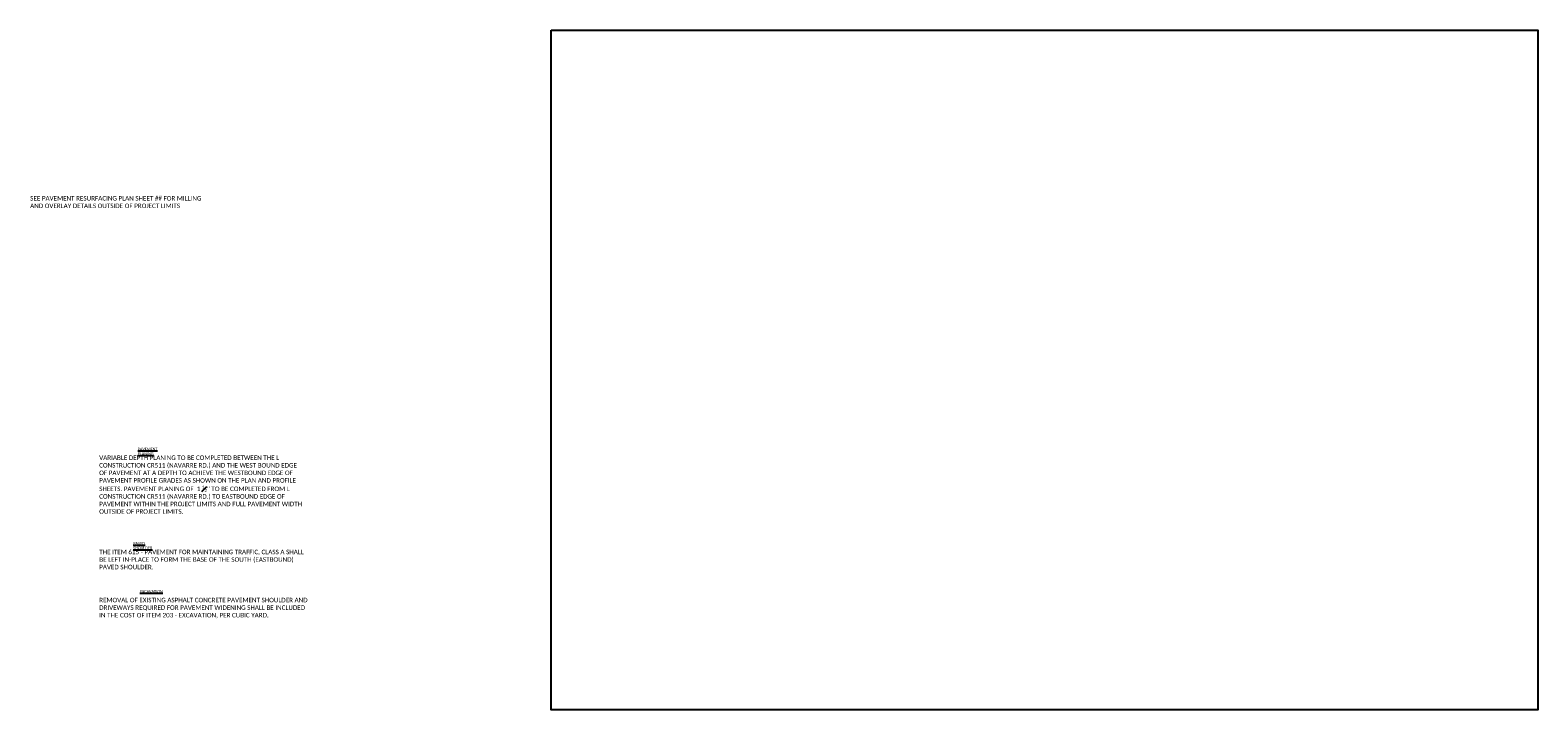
# Model space of a CAD drawing. Header units: feet. Extents: x -1960 to -1731, y 5839 to 5881.
# Tile 4 of 4: x -1824 to -1731, y 5839 to 5881. Entities that reach past the tile are written whole.
import ezdxf

# ---------------------------------------------------------------- set-up
doc = ezdxf.new("R2010")
doc.units = ezdxf.units.FT
doc.header["$MEASUREMENT"] = 0
doc.layers.add('SC_Scratch7', color=140, linetype='Continuous', plot=False)
doc.layers.add('SH_TextH', color=4, linetype='Continuous')
doc.layers.add('SH_TextM', color=7, linetype='Continuous')
doc.styles.add('Slanted Normal (0.14) Font 31', font='calibri.ttf', dxfattribs={"height": 0.14})
doc.styles.add('Slanted Sub-Title (0.17) Font 31', font='calibri.ttf', dxfattribs={"height": 0.17})

msp = doc.modelspace()

# ---------------------------------------------------------------- linework, layer by layer
at = {"layer": 'SC_Scratch7'}
msp.add_lwpolyline([(-1792.03, 5880.575), (-1731.03, 5880.575), (-1731.03, 5838.575), (-1792.03, 5838.575)], close=True, dxfattribs=at)

# ---------------------------------------------------------------- texts
at = {"layer": 'SH_TextH', "char_height": 0.17, "width": 1.16009, "attachment_point": 1, "style": 'Slanted Sub-Title (0.17) Font 31'}
for s, insert in [('{\\LPAVEMENT PLANING}', (-1817.596, 5854.775)), ('{\\LPAVED SHOULDER}', (-1817.872, 5848.952)), ('\\pxql;{\\LEXCAVATION}', (-1817.457, 5845.979))]:
    msp.add_mtext(s, dxfattribs=dict(at, insert=insert))
at = {"layer": 'SH_TextM', "char_height": 0.28, "attachment_point": 1, "style": 'Slanted Normal (0.14) Font 31'}
for s, insert, width in [('SEE PAVEMENT RESURFACING PLAN SHEET ## FOR MILLING AND OVERLAY DETAILS OUTSIDE OF PROJECT LIMITS', (-1824.247, 5870.325), 10.8623), ('\\A1;VARIABLE DEPTH PLANING TO BE COMPLETED BETWEEN THE L CONSTRUCTION CR511 (NAVARRE RD.) AND THE WEST BOUND EDGE OF PAVEMENT AT A DEPTH TO ACHIEVE THE WESTBOUND EDGE OF PAVEMENT PROFILE GRADES AS SHOWN ON THE PLAN AND PROFILE SHEETS. PAVEMENT PLANING OF  1 {\\H0.7x;\\S1#2;}" TO BE COMPLETED FROM L CONSTRUCTION CR511 (NAVARRE RD.) TO EASTBOUND EDGE OF PAVEMENT WITHIN THE PROJECT LIMITS AND FULL PAVEMENT WIDTH OUTSIDE OF PROJECT LIMITS.', (-1819.977, 5854.293), 12.71952), ('\\A1;THE ITEM 615 - PAVEMENT FOR MAINTAINING TRAFFIC, CLASS A SHALL BE LEFT IN-PLACE TO FORM THE BASE OF THE SOUTH (EASTBOUND) PAVED SHOULDER.', (-1819.977, 5848.47), 13.12549), ('\\A1;REMOVAL OF EXISTING ASPHALT CONCRETE PAVEMENT SHOULDER AND DRIVEWAYS REQUIRED FOR PAVEMENT WIDENING SHALL BE INCLUDED IN THE COST OF ITEM 203 - EXCAVATION, PER CUBIC YARD.', (-1819.977, 5845.497), 13.12549)]:
    msp.add_mtext(s, dxfattribs=dict(at, insert=insert, width=width))

doc.saveas('drawing.dxf')
